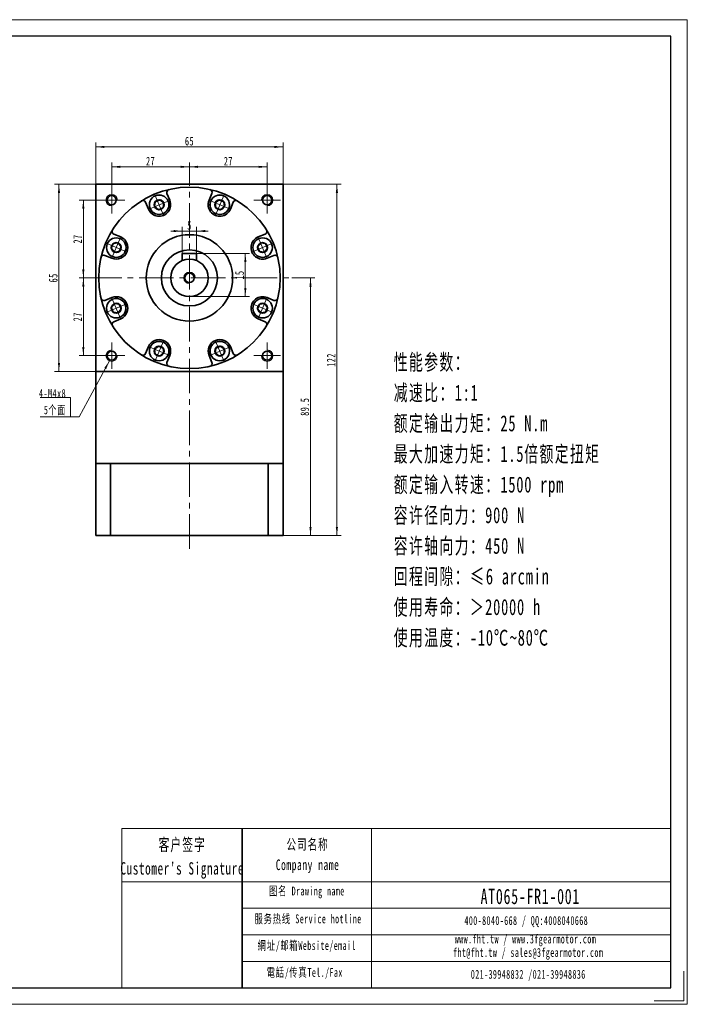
# Model space of a CAD drawing. Header units: millimetres. Extents: x -35 to 448, y -8 to 334.
# Tile 2 of 2: x 216 to 448, y -8 to 334. Entities that reach past the tile are written whole.
import ezdxf

# ---------------------------------------------------------------- set-up
doc = ezdxf.new("R2010")
doc.units = ezdxf.units.MM
doc.set_wipeout_variables(frame=1)
doc.linetypes.add('点画线', pattern=[18, 12, -2, 2, -2])
doc.layers.get('0').update_dxf_attribs({"lineweight": 35})
for name, color, linetype, lineweight in [('7标注层', 4, 'Continuous', 18), ('SLD-0', 7, 'Continuous', 18), ('中心线层', 1, '点画线', 18), ('图框_外框线', 7, 'Continuous', 18), ('尺寸线层', 3, 'Continuous', 18), ('粗实线层', 7, 'Continuous', 35)]:
    doc.layers.add(name, color=color, linetype=linetype, lineweight=lineweight)
doc.styles.add('标准', font='txt', dxfattribs={"width": 0.667})
doc.dimstyles.new('a4-1-1', dxfattribs={"dimtxt": 3, "dimasz": 3, "dimexe": 1.5, "dimexo": 0, "dimgap": 0.5, "dimtad": 1, "dimdec": 3, "dimdsep": 46, "dimtxsty": '标准', "dimblk": '_CAXARROW', "dimcen": 0, "dimdle": 6, "dimazin": 2, "dimtfac": 0.707107, "dimtdec": 3, "dimtix": 1, "dimtmove": 2, "dimatfit": 3, "dimfxl": 0, "dimfrac": 2, "dimtolj": 1, "dimarcsym": 0})
doc.dimstyles.new('a4-1-1.5', dxfattribs={"dimtxt": 4.5, "dimasz": 4.5, "dimexe": 2.25, "dimexo": 0, "dimgap": 0.75, "dimtad": 1, "dimdec": 3, "dimdsep": 46, "dimtxsty": '标准', "dimblk": '_CAXARROW', "dimcen": 0, "dimdle": 9, "dimazin": 2, "dimtfac": 0.707107, "dimtdec": 3, "dimtix": 1, "dimtmove": 2, "dimatfit": 3, "dimfxl": 0, "dimfrac": 2, "dimtolj": 1, "dimarcsym": 0})

# ---------------------------------------------------------------- blocks, each defined once
blk = doc.blocks.new('*X9')
at = {"layer": '尺寸线层', "linetype": 'Continuous'}
for points in [[(248.36, 282.49), (251.36, 282.86), (251.36, 282.11)], [(275.36, 282.49), (272.36, 282.86), (272.36, 282.11)]]:
    blk.add_hatch(color=0, dxfattribs=at).paths.add_polyline_path(points, flags=0)
at = {"layer": '尺寸线层', "color": 0, "linetype": 'Continuous'}
for p, q in [((248.36, 275.52), (248.36, 283.99)), ((275.36, 279.19), (275.36, 283.99)), ((248.36, 282.49), (275.36, 282.49))]:
    blk.add_line(p, q, dxfattribs=at)
at = {"layer": '尺寸线层', "color": 0, "insert": (261.86, 284.47), "char_height": 3, "width": 6, "attachment_point": 5, "line_spacing_factor": 1.15057, "style": '标准'}
blk.add_mtext('\\T1.1;27', dxfattribs=at)
blk = doc.blocks.new('_CAXARROW')
blk.add_hatch(color=0).paths.add_polyline_path([(0, 0), (-1, 0.125), (-1, -0.125)], flags=0)
blk = doc.blocks.new('*X10')
at = {"layer": '尺寸线层', "linetype": 'Continuous'}
for points in [[(275.36, 282.49), (278.36, 282.86), (278.36, 282.11)], [(302.36, 282.49), (299.36, 282.86), (299.36, 282.11)]]:
    blk.add_hatch(color=0, dxfattribs=at).paths.add_polyline_path(points, flags=0)
at = {"layer": '尺寸线层', "color": 0, "linetype": 'Continuous'}
for p, q in [((275.36, 279.19), (275.36, 283.99)), ((302.36, 275.52), (302.36, 283.99)), ((275.36, 282.49), (302.36, 282.49))]:
    blk.add_line(p, q, dxfattribs=at)
at = {"layer": '尺寸线层', "color": 0, "insert": (288.86, 284.47), "char_height": 3, "width": 6, "attachment_point": 5, "line_spacing_factor": 1.15057, "style": '标准'}
blk.add_mtext('\\T1.1;27', dxfattribs=at)
blk = doc.blocks.new('*X11')
at = {"layer": '尺寸线层', "linetype": 'Continuous'}
for points in [[(238.52, 270.92), (238.89, 267.92), (238.14, 267.92)], [(238.52, 243.92), (238.89, 246.92), (238.14, 246.92)]]:
    blk.add_hatch(color=0, dxfattribs=at).paths.add_polyline_path(points, flags=0)
at = {"layer": '尺寸线层', "color": 0, "linetype": 'Continuous'}
for p, q in [((243.76, 270.92), (237.02, 270.92)), ((238.52, 270.92), (238.52, 243.92)), ((239.86, 243.92), (237.02, 243.92))]:
    blk.add_line(p, q, dxfattribs=at)
at = {"layer": '尺寸线层', "color": 0, "insert": (236.53, 257.42), "char_height": 3, "width": 6, "attachment_point": 5, "rotation": 90, "line_spacing_factor": 1.15057, "style": '标准'}
blk.add_mtext('\\T1.1;27', dxfattribs=at)
blk = doc.blocks.new('*X12')
at = {"layer": '尺寸线层', "linetype": 'Continuous'}
for points in [[(238.52, 243.92), (238.89, 240.92), (238.14, 240.92)], [(238.52, 216.92), (238.89, 219.92), (238.14, 219.92)]]:
    blk.add_hatch(color=0, dxfattribs=at).paths.add_polyline_path(points, flags=0)
at = {"layer": '尺寸线层', "color": 0, "linetype": 'Continuous'}
for p, q in [((239.86, 243.92), (237.02, 243.92)), ((238.52, 243.92), (238.52, 216.92)), ((243.76, 216.92), (237.02, 216.92))]:
    blk.add_line(p, q, dxfattribs=at)
at = {"layer": '尺寸线层', "color": 0, "insert": (236.53, 230.42), "char_height": 3, "width": 6, "attachment_point": 5, "rotation": 90, "line_spacing_factor": 1.15057, "style": '标准'}
blk.add_mtext('\\T1.1;27', dxfattribs=at)
blk = doc.blocks.new('*X13')
at = {"layer": '尺寸线层', "linetype": 'Continuous'}
for points in [[(230.05, 276.42), (229.68, 273.42), (230.43, 273.42)], [(230.05, 211.42), (229.68, 214.42), (230.43, 214.42)]]:
    blk.add_hatch(color=0, dxfattribs=at).paths.add_polyline_path(points, flags=0)
at = {"layer": '尺寸线层', "color": 0, "linetype": 'Continuous'}
for p, q in [((242.86, 276.42), (228.55, 276.42)), ((230.05, 211.42), (230.05, 276.42)), ((242.86, 211.42), (228.55, 211.42))]:
    blk.add_line(p, q, dxfattribs=at)
at = {"layer": '尺寸线层', "color": 0, "insert": (228.07, 243.92), "char_height": 3, "width": 6, "attachment_point": 5, "rotation": 90, "line_spacing_factor": 1.15057, "style": '标准'}
blk.add_mtext('\\T1.1;65', dxfattribs=at)
blk = doc.blocks.new('*X14')
at = {"layer": '尺寸线层', "linetype": 'Continuous'}
for points in [[(242.86, 289.4), (245.86, 289.78), (245.86, 289.03)], [(307.86, 289.4), (304.86, 289.78), (304.86, 289.03)]]:
    blk.add_hatch(color=0, dxfattribs=at).paths.add_polyline_path(points, flags=0)
at = {"layer": '尺寸线层', "color": 0, "linetype": 'Continuous'}
for p, q in [((242.86, 276.42), (242.86, 290.9)), ((307.86, 276.42), (307.86, 290.9)), ((242.86, 289.4), (307.86, 289.4))]:
    blk.add_line(p, q, dxfattribs=at)
at = {"layer": '尺寸线层', "color": 0, "insert": (275.36, 291.39), "char_height": 3, "width": 6, "attachment_point": 5, "line_spacing_factor": 1.15057, "style": '标准'}
blk.add_mtext('\\T1.1;65', dxfattribs=at)
blk = doc.blocks.new('*X15')
at = {"layer": '尺寸线层', "linetype": 'Continuous'}
for points in [[(317.39, 243.92), (317.77, 240.92), (317.02, 240.92)], [(317.39, 154.42), (317.77, 157.42), (317.02, 157.42)]]:
    blk.add_hatch(color=0, dxfattribs=at).paths.add_polyline_path(points, flags=0)
at = {"layer": '尺寸线层', "color": 0, "linetype": 'Continuous'}
for p, q in [((310.86, 243.92), (318.89, 243.92)), ((317.39, 243.92), (317.39, 154.42)), ((307.86, 154.42), (318.89, 154.42))]:
    blk.add_line(p, q, dxfattribs=at)
at = {"layer": '尺寸线层', "color": 0, "insert": (315.41, 199.17), "char_height": 3, "width": 10.9114, "attachment_point": 5, "rotation": 90, "line_spacing_factor": 1.15057, "style": '标准'}
blk.add_mtext('\\T1.1;89.5', dxfattribs=at)
blk = doc.blocks.new('*X16')
at = {"layer": '尺寸线层', "linetype": 'Continuous'}
for points in [[(326.56, 276.42), (326.93, 273.42), (326.18, 273.42)], [(326.56, 154.42), (326.93, 157.42), (326.18, 157.42)]]:
    blk.add_hatch(color=0, dxfattribs=at).paths.add_polyline_path(points, flags=0)
at = {"layer": '尺寸线层', "color": 0, "linetype": 'Continuous'}
for p, q in [((307.86, 276.42), (328.06, 276.42)), ((326.56, 276.42), (326.56, 154.42)), ((307.86, 154.42), (328.06, 154.42))]:
    blk.add_line(p, q, dxfattribs=at)
at = {"layer": '尺寸线层', "color": 0, "insert": (324.57, 215.42), "char_height": 3, "width": 7.8007, "attachment_point": 5, "rotation": 90, "line_spacing_factor": 1.15057, "style": '标准'}
blk.add_mtext('\\T1.1;122', dxfattribs=at)
blk = doc.blocks.new('*X17')
at = {"layer": '尺寸线层', "linetype": 'Continuous'}
blk.add_hatch(color=0, dxfattribs=at).paths.add_polyline_path([(13.51, 19.45), (12.42, 16.63), (11.76, 16.99)], flags=0)
at = {"layer": '尺寸线层', "color": 0, "linetype": 'Continuous'}
blk.add_line((13.51, 19.45), (3, 0), dxfattribs=at)
at = {"layer": '尺寸线层', "color": 0}
for p, q in [((0, 6.73), (-10.53, 6.73)), ((0, 0), (0, 6.73)), ((0, 0), (-10.53, 0)), ((3, 0), (0, 0))]:
    blk.add_line(p, q, dxfattribs=at)
at = {"layer": '尺寸线层', "color": 0, "insert": (-1.5, 0.6), "char_height": 3, "width": 17.068, "attachment_point": 9, "line_spacing_factor": 1.15057, "style": '标准'}
blk.add_mtext('\\T1.1;4-M4x8\\P5个面', dxfattribs=at)
blk = doc.blocks.new('*X18')
at = {"layer": '尺寸线层', "linetype": 'Continuous'}
for points in [[(294.76, 252.42), (295.14, 249.42), (294.39, 249.42)], [(294.76, 237.42), (295.14, 240.42), (294.39, 240.42)]]:
    blk.add_hatch(color=0, dxfattribs=at).paths.add_polyline_path(points, flags=0)
at = {"layer": '尺寸线层', "color": 0, "linetype": 'Continuous'}
for p, q in [((277.86, 252.42), (296.26, 252.42)), ((294.76, 252.42), (294.76, 237.42)), ((275.36, 237.42), (296.26, 237.42))]:
    blk.add_line(p, q, dxfattribs=at)
at = {"layer": '尺寸线层', "color": 0, "insert": (292.77, 244.92), "char_height": 3, "width": 6, "attachment_point": 5, "rotation": 90, "line_spacing_factor": 1.15057, "style": '标准'}
blk.add_mtext('\\T1.1;15', dxfattribs=at)
blk = doc.blocks.new('*X19')
at = {"layer": '尺寸线层', "linetype": 'Continuous'}
for points in [[(272.86, 260.18), (269.86, 259.81), (269.86, 260.56)], [(277.86, 260.18), (280.86, 259.81), (280.86, 260.56)]]:
    blk.add_hatch(color=0, dxfattribs=at).paths.add_polyline_path(points, flags=0)
at = {"layer": '尺寸线层', "color": 0, "linetype": 'Continuous'}
for p, q in [((281.86, 260.18), (268.86, 260.18)), ((272.86, 252.42), (272.86, 261.68)), ((277.86, 252.42), (277.86, 261.68))]:
    blk.add_line(p, q, dxfattribs=at)
at = {"layer": '尺寸线层', "color": 0, "insert": (275.36, 262.15), "char_height": 3, "width": 6, "attachment_point": 5, "line_spacing_factor": 1.15057, "style": '标准'}
blk.add_mtext('\\T1.1;5', dxfattribs=at)
blk = doc.blocks.new('*X20')
at = {"layer": '中心线层', "linetype": '点画线', "lineweight": 18}
for p, q in [((0, -3.89), (0, 3.89)), ((-3.89, 0), (3.89, 0))]:
    blk.add_line(p, q, dxfattribs=at)
at = {"layer": '粗实线层'}
for p, q in [((-1.73, 0), (-0.87, 1.5)), ((-1.73, 0), (-0.87, -1.5)), ((-0.87, 1.5), (0.87, 1.5)), ((1.73, 0), (0.87, 1.5)), ((1.73, 0), (0.87, 1.5)), ((1.73, 0), (0.87, -1.5)), ((-0.87, -1.5), (0.87, -1.5))]:
    blk.add_line(p, q, dxfattribs=at)
blk.add_circle((0, 0), 1.73, dxfattribs=at)
for start, end in [(0, 180), (180, 360)]:
    blk.add_arc((0, 0), 3.39, start, end, dxfattribs=at)
blk = doc.blocks.new('*X29')
at = {"layer": '尺寸线层', "color": 0, "char_height": 4.5, "attachment_point": 1, "line_spacing_factor": 1.15057, "style": '标准'}
for s, insert, width in [('\\T1.1;{\\H0.707107x;+0.017}', (123.96, 150.77), 38.1799), ('\\T1.1;%%C14G6(', (109.02, 148.63), 105.3014), ('\\T1.1;{\\H0.707107x;+0.006}', (123.96, 146.97), 38.1799), ('\\T1.1;)', (134.41, 148.63), 105.3014)]:
    blk.add_mtext(s, dxfattribs=dict(at, insert=insert, width=width))
blk = doc.blocks.new('*X28')
at = {"layer": '尺寸线层', "linetype": 'Continuous'}
for points in [[(115.19, 142.39), (119.69, 142.95), (119.69, 141.83)], [(129.19, 142.39), (124.69, 142.95), (124.69, 141.83)]]:
    blk.add_hatch(color=0, dxfattribs=at).paths.add_polyline_path(points, flags=0)
at = {"layer": '尺寸线层', "color": 0, "linetype": 'Continuous'}
for p, q in [((115.19, 165.42), (115.19, 140.14)), ((129.19, 165.42), (129.19, 140.14)), ((115.19, 142.39), (129.19, 142.39))]:
    blk.add_line(p, q, dxfattribs=at)
at = {"layer": '尺寸线层', "color": 0}
blk.add_blockref('*X29', (0, 0), dxfattribs=at)

msp = doc.modelspace()

# ---------------------------------------------------------------- linework, layer by layer
msp.add_line((293.6288, 52.7015), (293.6288, -2.5628))
at = {"layer": '7标注层', "color": 0}
msp.add_line((251.9405, 52.7015), (251.9405, -2.5533), dxfattribs=at)
at = {"layer": '中心线层'}
for p, q in [((275.359, 149.8596), (275.359, 279.194)), ((248.359, 266.3217), (248.359, 275.5217)), ((302.359, 275.5217), (302.359, 266.3217)), ((243.759, 270.9217), (252.959, 270.9217)), ((297.759, 270.9217), (306.959, 270.9217)), ((239.859, 243.9217), (310.859, 243.9217)), ((248.359, 212.3217), (248.359, 221.5217)), ((302.359, 221.5217), (302.359, 212.3217)), ((252.959, 216.9217), (243.759, 216.9217)), ((306.959, 216.9217), (297.759, 216.9217))]:
    msp.add_line(p, q, dxfattribs=at)
at = {"layer": '图框_外框线'}
for p, q in [((251.9405, 52.7015), (293.6288, 52.7015)), ((293.6288, 52.7015), (293.6288, -2.5533)), ((293.6288, 52.7015), (442.4679, 52.7015)), ((338.5451, 52.7015), (338.5451, -2.5533)), ((251.9405, 34.2629), (293.6288, 34.2629)), ((293.6288, 34.2629), (442.4679, 34.2629)), ((293.6288, 25.0436), (442.4679, 25.0436)), ((293.6288, 15.8243), (442.4679, 15.8243)), ((293.6288, 6.605), (442.4679, 6.605))]:
    msp.add_line(p, q, dxfattribs=at)
at = {"layer": '图框_外框线', "color": 3}
msp.add_lwpolyline([(447.0725, 3.2023), (447.0725, -7.1579), (436.7123, -7.1579)], dxfattribs=at)
at = {"layer": '粗实线层'}
for p, q in [((242.859, 276.4217), (307.859, 276.4217)), ((242.859, 211.4217), (242.859, 276.4217)), ((307.859, 211.4217), (307.859, 276.4217)), ((261.1397, 267.7977), (260.1495, 270.1881)), ((268.5307, 270.8592), (267.5406, 273.2496)), ((282.1873, 270.8592), (283.1774, 273.2496)), ((289.5783, 267.7977), (290.5684, 270.1881)), ((251.483, 258.1411), (249.0926, 259.1312)), ((299.2349, 258.1411), (301.6254, 259.1312)), ((248.4216, 250.75), (246.0311, 251.7402)), ((277.859, 252.4217), (272.859, 252.4217)), ((272.859, 252.4217), (272.859, 249.9217)), ((277.859, 252.4217), (277.859, 249.9217)), ((302.2964, 250.75), (304.6868, 251.7402)), ((248.4216, 237.0935), (246.0311, 236.1033)), ((302.2964, 237.0935), (304.6868, 236.1033)), ((251.483, 229.7024), (249.0926, 228.7123)), ((299.2349, 229.7024), (301.6254, 228.7123)), ((261.1397, 220.0458), (260.1495, 217.6554)), ((289.5783, 220.0458), (290.5684, 217.6554)), ((268.5307, 216.9843), (267.5406, 214.5939)), ((282.1873, 216.9843), (283.1774, 214.5939)), ((242.859, 211.4217), (307.859, 211.4217)), ((242.859, 211.4217), (242.859, 179.4217)), ((307.859, 211.4217), (307.859, 179.4217)), ((287.859, 179.4217), (242.859, 179.4217)), ((242.859, 179.4217), (242.859, 154.4217)), ((247.9729, 154.4217), (247.9729, 179.4217)), ((307.859, 179.4217), (287.859, 179.4217)), ((302.7451, 154.4217), (302.7451, 179.4217)), ((307.859, 154.4217), (307.859, 179.4217)), ((242.859, 154.4217), (307.859, 154.4217))]:
    msp.add_line(p, q, dxfattribs=at)
for centre, radius in [((275.359, 243.9217), 31.5), ((248.359, 270.9217), 1.6), ((302.359, 270.9217), 1.6), ((275.359, 243.9217), 15), ((275.359, 243.9217), 9.75), ((275.359, 243.9217), 6.5), ((275.359, 243.9217), 1.6), ((248.359, 216.9217), 1.6), ((302.359, 216.9217), 1.6)]:
    msp.add_circle(centre, radius, dxfattribs=at)
for centre, radius, start, end in [((268.4644, 273.6323), 1, 103.064537, 202.500054), ((282.2535, 273.6323), 1, 337.499946, 76.935463), ((259.2257, 269.8054), 1, 22.499946, 121.935463), ((264.8352, 269.3284), 4, 202.5, 22.5), ((285.8828, 269.3284), 4, 157.5, 337.5), ((291.4923, 269.8054), 1, 58.064537, 157.500054), ((249.4753, 260.0551), 1, 148.064537, 247.500054), ((301.2427, 260.0551), 1, 292.499946, 31.935463), ((249.9523, 254.4455), 4, 247.5, 67.5), ((300.7657, 254.4455), 4, 112.5, 292.5), ((245.6485, 250.8163), 1, 67.499946, 166.935463), ((305.0695, 250.8163), 1, 13.064537, 112.500054), ((245.6485, 237.0272), 1, 193.064537, 292.500054), ((249.9523, 233.3979), 4, 292.5, 112.5), ((300.7657, 233.3979), 4, 67.5, 247.5), ((305.0695, 237.0272), 1, 247.499946, 346.935463), ((249.4753, 227.7884), 1, 112.499946, 211.935463), ((301.2427, 227.7884), 1, 328.064537, 67.500054), ((264.8352, 218.5151), 4, 337.5, 157.5), ((285.8828, 218.5151), 4, 22.5, 202.5), ((259.2257, 218.038), 1, 238.064537, 337.500054), ((291.4923, 218.038), 1, 202.499946, 301.935463), ((268.4644, 214.2112), 1, 157.499946, 256.935463), ((282.2535, 214.2112), 1, 283.064537, 22.500054)]:
    msp.add_arc(centre, radius, start, end, dxfattribs=at)
at = {"layer": '粗实线层', "lineweight": 18}
for centre, start, end in [((248.359, 270.9217), 0, 270), ((302.359, 270.9217), 270, 180), ((275.359, 243.9217), 0, 270), ((248.359, 216.9217), 90, 0), ((302.359, 216.9217), 180, 90)]:
    msp.add_arc(centre, 2, start, end, dxfattribs=at)

# ---------------------------------------------------------------- block references
at = {"layer": '尺寸线层'}
msp.add_blockref('*X17', (234.0367, 195.6404), dxfattribs=at)

# ---------------------------------------------------------------- texts
at = {"layer": 'SLD-0', "color": 1, "attachment_point": 2, "line_spacing_factor": 1.15057, "style": '标准'}
for s, insert, char_height, width in [("\\T1.1;客户签字\\PCustomer's Signature", (272.8565, 49.2903), 4.302337, 53.521511), ('\\T1.1;公司名称\\PCompany name', (316.3718, 49.0619), 3.687717, 47.744422), ('\\T1.1;图名 Drawing name', (316.1198, 32.5635), 3.073098, 39.300875), ('{\\H1.44323x;\\T1.10000;AT065-FR1-001}', (393.7115, 31.8214), 3.687717, 31.310168), ('\\T1.1;服务热线 Service hotline', (316.5556, 22.9002), 3.073098, 43.78495), ('\\T1.1;400-8040-668 / QQ:4008040668', (392.3086, 22.313), 3.073098, 89.474494), ('\\T1.1;網址/邮箱Website/email', (316.0771, 13.6414), 3.073098, 45.576012), ('\\T1.1;www.fht.tw / www.3fgearmotor.com ', (392.0252, 15.9121), 3.073098, 89.575217), ('{\\T1.10000;fht@fht.tw / sales@3fgearmotor.com }', (392.9618, 11.2326), 3.073098, 89.575217), ('\\T1.1;電話/传真Tel./Fax', (315.3885, 4.3105), 3.073098, 46.124158), ('\\T1.1;021-39948832 /021-39948836 ', (392.9939, 3.6386), 3.073098, 68.397454)]:
    msp.add_mtext(s, dxfattribs=dict(at, insert=insert, char_height=char_height, width=width))
at = {"layer": '尺寸线层', "insert": (346.2938, 217.4716), "char_height": 3.234, "width": 82.586747, "attachment_point": 1, "line_spacing_factor": 1.15057, "style": '标准'}
msp.add_mtext('\\T1.1;{\\H1.71429x;性能参数：\\P减速比：1:1\\P额定输出力矩：25 N.m\\P最大加速力矩：1.5倍额定扭矩\\P额定输入转速：1500 rpm\\P容许径向力：900 N\\P容许轴向力：450 N\\P回程间隙：≤6 arcmin\\P使用寿命：＞20000 h\\P使用温度：-10℃~80℃\\P}', dxfattribs=at)

# ---------------------------------------------------------------- dimensions: what is measured, and where the dimension line sits
at = {"layer": '尺寸线层'}
for base, p1, p2, picture, middle in [((307.859, 289.4038), (242.859, 276.4217), (307.859, 276.4217), '*X14', (275.359, 291.3871)), ((275.359, 282.486), (248.359, 275.5217), (275.359, 279.194), '*X9', (261.859, 284.4692)), ((302.359, 282.486), (275.359, 279.194), (302.359, 275.5217), '*X10', (288.859, 284.4692)), ((272.859, 260.1824), (277.859, 252.4217), (272.859, 252.4217), '*X19', (275.359, 262.1488))]:
    dim = msp.add_linear_dim(base=base, p1=p1, p2=p2, dimstyle='a4-1-1', override={"dimsah": 1, "dimtfill": 1, "dimtzin": 0}, dxfattribs=at)
    dim.commit()
    dim.dimension.update_dxf_attribs({"geometry": picture, "text_midpoint": middle, "dimtype": 160})
for base, p1, p2, angle, picture, middle in [((230.0515, 276.4217), (242.859, 211.4217), (242.859, 276.4217), 90, '*X13', (228.0683, 243.9217)), ((326.5568, 154.4217), (307.859, 276.4217), (307.859, 154.4217), 270, '*X16', (324.5652, 215.4217)), ((238.5159, 243.9217), (243.759, 270.9217), (239.859, 243.9217), 270, '*X11', (236.5326, 257.4217)), ((294.7636, 237.4217), (277.859, 252.4217), (275.359, 237.4217), 270, '*X18', (292.772, 244.9217)), ((238.5159, 216.9217), (239.859, 243.9217), (243.759, 216.9217), 270, '*X12', (236.5326, 230.4217)), ((317.3919, 154.4217), (310.859, 243.9217), (307.859, 154.4217), 270, '*X15', (315.4086, 199.1717))]:
    dim = msp.add_linear_dim(base=base, p1=p1, p2=p2, angle=angle, dimstyle='a4-1-1', override={"dimsah": 1, "dimtfill": 1, "dimtzin": 0}, dxfattribs=at)
    dim.commit()
    dim.dimension.update_dxf_attribs({"geometry": picture, "text_midpoint": middle, "dimtype": 160})
dim = msp.add_linear_dim(base=(129.1853, 142.3892), p1=(115.1853, 165.4217), p2=(129.1853, 165.4217), text='\\A1;%%C14G6({\\H0.707107x;\\S+0.017^ +0.006;})', dimstyle='a4-1-1.5', override={"dimpost": '%%C<>', "dimsah": 1, "dimtfill": 1, "dimtzin": 0}, dxfattribs=at)
dim.commit()
dim.dimension.update_dxf_attribs({"geometry": '*X28', "text_midpoint": (122.1853, 147.2181), "dimtype": 160})

# ---------------------------------------------------------------- next in the draw order: wipeouts: each hides what was drawn before it
for points in [[(267.9671, 270.6257), (267.6727, 271.1834), (267.6727, 271.1834), (267.0575, 271.8884), (266.273, 272.3984), (265.379, 272.6745), (264.4435, 272.6957), (263.5379, 272.4604), (263.5379, 272.4604), (262.7311, 271.9864), (262.0846, 271.31), (261.6477, 270.4826), (261.4536, 269.5672), (261.5171, 268.6337), (261.5171, 268.6337), (261.7032, 268.0311), (261.7032, 268.0311), (262.1457, 267.2647), (262.7715, 266.639), (263.5379, 266.1965), (264.3927, 265.9674), (265.2777, 265.9674), (266.1325, 266.1965), (266.1325, 266.1965), (267.0368, 266.7506), (267.7256, 267.5572), (268.1315, 268.537), (268.2147, 269.5944)], [(289.0147, 268.0311), (289.2008, 268.6337), (289.2008, 268.6337), (289.2644, 269.5672), (289.0703, 270.4826), (288.6333, 271.31), (287.9869, 271.9864), (287.1801, 272.4604), (287.1801, 272.4604), (286.2745, 272.6957), (285.339, 272.6745), (284.445, 272.3984), (283.6605, 271.8884), (283.0453, 271.1834), (283.0453, 271.1834), (282.7508, 270.6257), (282.7508, 270.6257), (282.5218, 269.7709), (282.5218, 268.8859), (282.7508, 268.0311), (283.1933, 267.2647), (283.8191, 266.639), (284.5855, 266.1965), (284.5855, 266.1965), (285.6168, 265.9489), (286.6742, 266.0321), (287.6541, 266.438), (288.4606, 267.1268)], [(251.2496, 257.5775), (250.647, 257.7636), (250.647, 257.7636), (249.7135, 257.8271), (248.7982, 257.633), (247.9708, 257.1961), (247.2943, 256.5496), (246.8203, 255.7428), (246.8203, 255.7428), (246.585, 254.8372), (246.6062, 253.9018), (246.8823, 253.0077), (247.3923, 252.2232), (248.0973, 251.6081), (248.0973, 251.6081), (248.655, 251.3136), (248.655, 251.3136), (249.5098, 251.0845), (250.3948, 251.0845), (251.2496, 251.3136), (252.016, 251.7561), (252.6418, 252.3818), (253.0843, 253.1482), (253.0843, 253.1482), (253.3319, 254.1796), (253.2486, 255.2369), (252.8428, 256.2168), (252.1539, 257.0233)], [(302.063, 251.3136), (302.6206, 251.6081), (302.6206, 251.6081), (303.3257, 252.2232), (303.8357, 253.0077), (304.1118, 253.9018), (304.133, 254.8372), (303.8976, 255.7428), (303.8976, 255.7428), (303.4237, 256.5496), (302.7472, 257.1961), (301.9198, 257.633), (301.0045, 257.8271), (300.0709, 257.7636), (300.0709, 257.7636), (299.4684, 257.5775), (299.4684, 257.5775), (298.702, 257.135), (298.0762, 256.5092), (297.6337, 255.7428), (297.4047, 254.888), (297.4047, 254.003), (297.6337, 253.1482), (297.6337, 253.1482), (298.1879, 252.2439), (298.9944, 251.5551), (299.9743, 251.1492), (301.0317, 251.066)], [(248.655, 236.5299), (248.0973, 236.2354), (248.0973, 236.2354), (247.3923, 235.6202), (246.8823, 234.8357), (246.6062, 233.9417), (246.585, 233.0063), (246.8203, 232.1006), (246.8203, 232.1006), (247.2943, 231.2939), (247.9708, 230.6474), (248.7982, 230.2105), (249.7135, 230.0164), (250.647, 230.0799), (250.647, 230.0799), (251.2496, 230.266), (251.2496, 230.266), (252.016, 230.7085), (252.6418, 231.3342), (253.0843, 232.1006), (253.3133, 232.9555), (253.3133, 233.8404), (253.0843, 234.6952), (253.0843, 234.6952), (252.5301, 235.5996), (251.7236, 236.2884), (250.7437, 236.6943), (249.6863, 236.7775)], [(299.4684, 230.266), (300.0709, 230.0799), (300.0709, 230.0799), (301.0045, 230.0164), (301.9198, 230.2105), (302.7472, 230.6474), (303.4237, 231.2939), (303.8976, 232.1006), (303.8976, 232.1006), (304.133, 233.0063), (304.1118, 233.9417), (303.8357, 234.8357), (303.3257, 235.6202), (302.6206, 236.2354), (302.6206, 236.2354), (302.063, 236.5299), (302.063, 236.5299), (301.2082, 236.7589), (300.3232, 236.7589), (299.4684, 236.5299), (298.702, 236.0874), (298.0762, 235.4616), (297.6337, 234.6952), (297.6337, 234.6952), (297.3861, 233.6639), (297.4693, 232.6066), (297.8752, 231.6267), (298.564, 230.8202)], [(261.7032, 219.8123), (261.5171, 219.2098), (261.5171, 219.2098), (261.4536, 218.2763), (261.6477, 217.3609), (262.0846, 216.5335), (262.7311, 215.8571), (263.5379, 215.3831), (263.5379, 215.3831), (264.4435, 215.1478), (265.379, 215.1689), (266.273, 215.4451), (267.0575, 215.9551), (267.6727, 216.6601), (267.6727, 216.6601), (267.9671, 217.2178), (267.9671, 217.2178), (268.1962, 218.0726), (268.1962, 218.9575), (267.9671, 219.8123), (267.5247, 220.5788), (266.8989, 221.2045), (266.1325, 221.647), (266.1325, 221.647), (265.1012, 221.8946), (264.0438, 221.8114), (263.0639, 221.4055), (262.2574, 220.7167)], [(282.7508, 217.2178), (283.0453, 216.6601), (283.0453, 216.6601), (283.6605, 215.9551), (284.445, 215.4451), (285.339, 215.1689), (286.2745, 215.1478), (287.1801, 215.3831), (287.1801, 215.3831), (287.9869, 215.8571), (288.6333, 216.5335), (289.0703, 217.3609), (289.2644, 218.2763), (289.2008, 219.2098), (289.2008, 219.2098), (289.0147, 219.8123), (289.0147, 219.8123), (288.5722, 220.5788), (287.9465, 221.2045), (287.1801, 221.647), (286.3253, 221.876), (285.4403, 221.876), (284.5855, 221.647), (284.5855, 221.647), (283.6812, 221.0928), (282.9923, 220.2863), (282.5864, 219.3064), (282.5032, 218.2491)]]:
    msp.add_wipeout(points).dxf.layer = '粗实线层'

# ---------------------------------------------------------------- next in the draw order: linework, layer by layer
at = {"layer": '图框_外框线', "color": 3}
msp.add_lwpolyline([(-35.2545, -8.309), (448.2236, -8.309), (448.2236, 333.5791), (-35.2545, 333.5791)], close=True, dxfattribs=at)
at = {"layer": '图框_外框线', "color": 3, "lineweight": 25}
msp.add_lwpolyline([(-6.476, -2.5533), (442.4679, -2.5533), (442.4679, 327.8234), (-6.476, 327.8234)], close=True, dxfattribs=at)

# ---------------------------------------------------------------- next in the draw order: block references
at = {"layer": '粗实线层'}
for p, rotation in [((264.8352, 269.3284), 22.5), ((285.8828, 269.3284), 337.5000000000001), ((249.9523, 254.4455), 67.50000000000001), ((300.7657, 254.4455), 292.5000000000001), ((249.9523, 233.3979), 112.5), ((300.7657, 233.3979), 247.5000000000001), ((264.8352, 218.5151), 157.5000000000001), ((285.8828, 218.5151), 202.5)]:
    msp.add_blockref('*X20', p, dxfattribs=dict(at, rotation=rotation))

doc.saveas('drawing.dxf')
